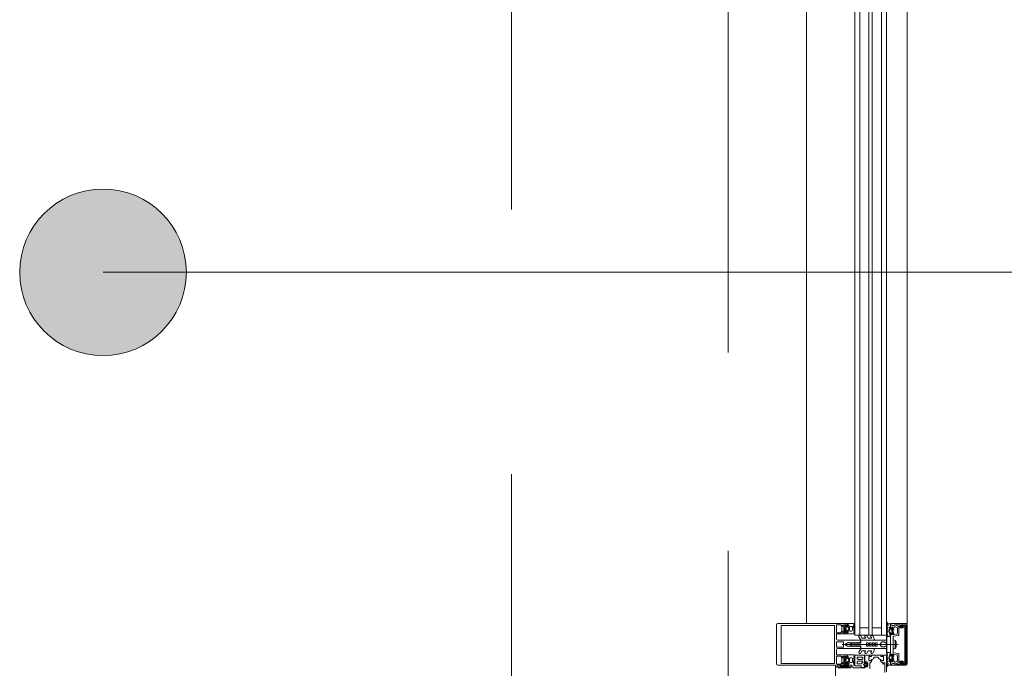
# Model space of a CAD drawing. Header units: centimetres. Extents: x -2424 to 2319, y 5 to 3760.
# Tile 57 of 117: x -672 to -553, y 1527 to 1605. Entities that reach past the tile are written whole.
import ezdxf

# ---------------------------------------------------------------- set-up
doc = ezdxf.new("R2010")
doc.units = ezdxf.units.CM
doc.linetypes.add('Hidden', pattern=[71.4375, 47.625, -23.8125])
doc.linetypes.add('Oś', pattern=[222.25, 127, -31.75, 31.75, -31.75])
for name, color, linetype, lineweight in [('A-AREA-IDEN', 2, 'Continuous', 13), ('A-DETL', 90, 'Continuous', 9), ('A-DETL-GENF', 92, 'Continuous', 9), ('A-DOOR', 31, 'Continuous', 13), ('A-GLAZ-CURT', 52, 'Continuous', 13), ('A-GLAZ-CWMG', 51, 'Continuous', 13), ('S-GRID', 1, 'Continuous', 13)]:
    doc.layers.add(name, color=color, linetype=linetype, lineweight=lineweight)

msp = doc.modelspace()

# ---------------------------------------------------------------- linework, layer by layer
at = {"layer": 'A-AREA-IDEN', "color": 251, "lineweight": 9}
msp.add_line((-661.65, 1575), (-447.07, 1575), dxfattribs=at)
msp.add_circle((-661.65, 1575), 10, dxfattribs=at)
at = {"layer": 'A-AREA-IDEN', "color": 251, "linetype": 'Continuous', "lineweight": 9, "extrusion": (0, 0, -1)}
for points in [[(664.07, 1584.71), (662.7, 1565.06), (662.7, 1584.95)], [(662.7, 1584.95), (661.3, 1565.01), (661.3, 1585)], [(662.7, 1584.95), (662.7, 1565.06), (661.3, 1565.01)], [(661.3, 1585), (661.3, 1565.01), (659.92, 1565.16)], [(661.3, 1585), (659.92, 1565.16), (659.92, 1584.85)], [(659.92, 1584.85), (659.92, 1565.16), (658.56, 1565.49)], [(659.92, 1584.85), (658.56, 1565.49), (658.56, 1584.51)], [(667.81, 1582.88), (666.65, 1566.34), (666.65, 1583.66)], [(666.65, 1583.66), (665.4, 1565.73), (665.4, 1584.28)], [(666.65, 1583.66), (666.65, 1566.34), (665.4, 1565.73)], [(665.4, 1584.28), (664.07, 1565.3), (664.07, 1584.71)], [(665.4, 1584.28), (665.4, 1565.73), (664.07, 1565.3)], [(664.07, 1584.71), (664.07, 1565.3), (662.7, 1565.06)], [(658.56, 1584.51), (658.56, 1565.49), (657.27, 1566.02)], [(658.56, 1584.51), (657.27, 1566.02), (657.27, 1583.99)], [(657.27, 1583.99), (657.27, 1566.02), (656.06, 1566.71)], [(657.27, 1583.99), (656.06, 1566.71), (656.06, 1583.29)], [(668.85, 1581.95), (667.81, 1567.12), (667.81, 1582.88)], [(667.81, 1582.88), (667.81, 1567.12), (666.65, 1566.34)], [(656.06, 1583.29), (656.06, 1566.71), (654.96, 1567.57)], [(656.06, 1583.29), (654.96, 1567.57), (654.96, 1582.43)], [(654.96, 1582.43), (654.96, 1567.57), (653.99, 1568.58)], [(654.96, 1582.43), (653.99, 1568.58), (653.99, 1581.43)], [(669.74, 1580.88), (668.85, 1568.06), (668.85, 1581.95)], [(668.85, 1581.95), (668.85, 1568.06), (667.81, 1567.12)], [(653.99, 1581.43), (653.99, 1568.58), (653.17, 1569.7)], [(653.99, 1581.43), (653.17, 1569.7), (653.17, 1580.3)], [(670.48, 1579.7), (669.74, 1569.13), (669.74, 1580.88)], [(669.74, 1580.88), (669.74, 1569.13), (668.85, 1568.06)], [(653.17, 1580.3), (653.17, 1569.7), (652.52, 1570.94)], [(653.17, 1580.3), (652.52, 1570.94), (652.52, 1579.07)], [(671.05, 1578.42), (670.48, 1570.31), (670.48, 1579.7)], [(670.48, 1579.7), (670.48, 1570.31), (669.74, 1569.13)], [(652.52, 1579.07), (652.52, 1570.94), (652.04, 1572.25)], [(652.52, 1579.07), (652.04, 1572.25), (652.04, 1577.76)], [(671.43, 1577.08), (671.05, 1571.58), (671.05, 1578.42)], [(671.05, 1578.42), (671.05, 1571.58), (670.48, 1570.31)], [(652.04, 1577.76), (652.04, 1572.25), (651.75, 1573.61)], [(652.04, 1577.76), (651.75, 1573.61), (651.75, 1576.39)], [(671.63, 1575.7), (671.43, 1572.92), (671.43, 1577.08)], [(671.43, 1577.08), (671.43, 1572.92), (671.05, 1571.58)], [(671.43, 1572.92), (671.63, 1575.7), (671.63, 1574.31)], [(651.75, 1576.39), (651.75, 1573.61), (651.65, 1575)]]:
    msp.add_solid(points, dxfattribs=at)
at = {"layer": 'A-DETL', "color": 251, "linetype": 'Hidden', "lineweight": 9}
msp.add_line((-586.62, 1827.33), (-586.62, 1391.33), dxfattribs=at)
at = {"layer": 'A-DETL-GENF', "color": 251, "lineweight": 9, "extrusion": (0, 0, -1)}
for p, q in [((-580.67, 1532.83), (-579.29, 1532.83)), ((-579.82, 1532.83), (-574.16, 1532.83)), ((-571.54, 1532.81), (-571.54, 1532.68)), ((-571.51, 1532.68), (-571.51, 1532.74)), ((-571.45, 1532.8), (-571.44, 1532.8)), ((-567.62, 1532.92), (-567.62, 1533.01)), ((-580.82, 1527.98), (-580.82, 1532.68)), ((-579.77, 1532.62), (-574.16, 1532.62)), ((-573.57, 1531.59), (-572.36, 1531.59)), ((-572.99, 1532.37), (-572.99, 1532.04)), ((-572.86, 1532.55), (-572.96, 1532.44)), ((-572.96, 1531.97), (-572.86, 1531.86)), ((-572.67, 1532.5), (-572.58, 1532.58)), ((-572.58, 1531.83), (-572.67, 1531.91)), ((-572.62, 1532.09), (-572.62, 1532.32)), ((-572.56, 1532.28), (-572.56, 1532.4)), ((-572.56, 1532.02), (-572.56, 1532.14)), ((-572.36, 1532.34), (-572.52, 1532.25)), ((-572.52, 1532.16), (-572.36, 1532.07)), ((-572.51, 1532.45), (-572.39, 1532.45)), ((-572.39, 1531.97), (-572.51, 1531.97)), ((-572.34, 1532.4), (-572.34, 1532.37)), ((-572.34, 1532.04), (-572.34, 1532.02)), ((-572.3, 1532.56), (-572.3, 1532.62)), ((-572.3, 1531.79), (-572.3, 1531.86)), ((-572.24, 1532.62), (-572.24, 1532.49)), ((-572.19, 1532.43), (-572.2, 1532.43)), ((-572.19, 1531.97), (-572.2, 1531.99)), ((-572.18, 1532.55), (-572.13, 1532.58)), ((-572.18, 1532.03), (-572.16, 1532.03)), ((-572.17, 1532.37), (-572.16, 1532.39)), ((-572.14, 1532.32), (-572.16, 1532.33)), ((-572.15, 1532.14), (-572.13, 1532.15)), ((-572.14, 1532.08), (-572.15, 1532.09)), ((-572.14, 1532.26), (-572.13, 1532.27)), ((-572.13, 1532.2), (-572.14, 1532.21)), ((-572.06, 1532.03), (-572.06, 1532.39)), ((-571.96, 1532.49), (-571.81, 1532.49)), ((-571.81, 1531.93), (-571.96, 1531.93)), ((-571.71, 1532.39), (-571.71, 1532.03)), ((-571.55, 1532.64), (-571.65, 1532.42)), ((-571.52, 1532.17), (-571.44, 1532.12)), ((-571.44, 1532.07), (-571.52, 1532.02)), ((-571.52, 1531.95), (-571.44, 1531.9)), ((-571.44, 1531.85), (-571.52, 1531.8)), ((-571.52, 1531.73), (-571.44, 1531.68)), ((-567.61, 1532.5), (-567.45, 1532.59)), ((-567.52, 1532.4), (-567.61, 1532.45)), ((-567.61, 1532.28), (-567.52, 1532.33)), ((-567.52, 1532.18), (-567.61, 1532.23)), ((-567.61, 1532.06), (-567.52, 1532.11)), ((-567.52, 1531.96), (-567.61, 1532.01)), ((-567.61, 1531.84), (-567.52, 1531.89)), ((-567.52, 1531.74), (-567.61, 1531.79)), ((-567.61, 1531.62), (-567.52, 1531.67)), ((-567.52, 1531.52), (-567.61, 1531.57)), ((-567.32, 1531.99), (-567.3, 1531.98)), ((-567.31, 1531.93), (-567.32, 1531.92)), ((-567.32, 1531.87), (-567.3, 1531.86)), ((-567.31, 1532.3), (-567.26, 1532.27)), ((-567.29, 1532.05), (-567.3, 1532.04)), ((-567.29, 1531.81), (-567.3, 1531.8)), ((-567.29, 1531.75), (-567.27, 1531.75)), ((-567.28, 1532.11), (-567.27, 1532.09)), ((-567.25, 1532.15), (-567.26, 1532.15)), ((-567.25, 1531.71), (-567.26, 1531.69)), ((-567.2, 1532.21), (-567.2, 1532.34)), ((-567.14, 1532.34), (-567.14, 1532.28)), ((-567.14, 1531.58), (-567.14, 1531.51)), ((-567.1, 1532.12), (-567.1, 1532.09)), ((-567.1, 1531.76), (-567.1, 1531.74)), ((-567.09, 1532.06), (-566.93, 1531.97)), ((-566.93, 1531.88), (-567.09, 1531.79)), ((-566.93, 1532.17), (-567.05, 1532.17)), ((-567.05, 1531.69), (-566.93, 1531.69)), ((-566.88, 1532), (-566.88, 1532.12)), ((-566.88, 1531.74), (-566.88, 1531.86)), ((-566.87, 1532.3), (-566.77, 1532.22)), ((-566.77, 1531.63), (-566.87, 1531.55)), ((-566.82, 1532.04), (-566.82, 1531.81)), ((-566.59, 1532.67), (-566.16, 1532.47)), ((-566.37, 1532.38), (-566.53, 1532.46)), ((-566.31, 1531.67), (-566.31, 1532.29)), ((-566.13, 1532.43), (-566.13, 1531.47)), ((-566.03, 1532.65), (-566.03, 1532.37)), ((-565.43, 1528.19), (-565.43, 1532.46)), ((-565.28, 1532.45), (-565.28, 1528.2)), ((-565.12, 1527.98), (-565.12, 1532.68)), ((-573.62, 1530.6), (-573.62, 1530.06)), ((-572.83, 1530.65), (-573.57, 1530.65)), ((-570.77, 1530.83), (-573.47, 1530.83)), ((-572.78, 1530.06), (-572.78, 1530.6)), ((-571.9, 1530.4), (-571.91, 1530.38)), ((-571.58, 1530.5), (-571.72, 1530.5)), ((-571.55, 1530.54), (-571.57, 1530.51)), ((-571.52, 1530.51), (-571.53, 1530.54)), ((-570.93, 1531.24), (-570.71, 1530.85)), ((-570.72, 1530.68), (-570.72, 1530.78)), ((-570.56, 1531.1), (-570.71, 1531.36)), ((-570.66, 1530.83), (-569.14, 1530.83)), ((-570.19, 1531.08), (-570.52, 1531.08)), ((-570.2, 1531.24), (-570.15, 1531.15)), ((-569.83, 1531.1), (-569.98, 1531.36)), ((-569.47, 1531.08), (-569.79, 1531.08)), ((-569.48, 1531.24), (-569.43, 1531.15)), ((-569.1, 1531.09), (-569.26, 1531.36)), ((-569.09, 1530.88), (-569.09, 1531.06)), ((-568.12, 1530.63), (-567.91, 1530.63)), ((-567.61, 1531.4), (-567.52, 1531.45)), ((-566.81, 1531.28), (-566.81, 1530.35)), ((-566.17, 1531.42), (-566.78, 1531.31)), ((-566.59, 1529.92), (-566.59, 1530.73)), ((-566.44, 1530.55), (-566.44, 1530.1)), ((-573.57, 1530.01), (-572.83, 1530.01)), ((-573.47, 1529.83), (-570.77, 1529.83)), ((-572.95, 1530.33), (-566.23, 1530.33)), ((-571.9, 1530.25), (-571.91, 1530.28)), ((-571.58, 1530.15), (-571.72, 1530.15)), ((-571.55, 1530.12), (-571.57, 1530.14)), ((-571.52, 1530.14), (-571.53, 1530.12)), ((-570.93, 1529.41), (-570.71, 1529.8)), ((-570.72, 1529.88), (-570.72, 1529.98)), ((-570.56, 1529.55), (-570.71, 1529.29)), ((-570.66, 1529.83), (-569.14, 1529.83)), ((-570.19, 1529.58), (-570.52, 1529.58)), ((-570.2, 1529.41), (-570.15, 1529.5)), ((-569.83, 1529.55), (-569.98, 1529.29)), ((-569.47, 1529.58), (-569.79, 1529.58)), ((-569.48, 1529.41), (-569.43, 1529.5)), ((-569.1, 1529.56), (-569.26, 1529.29)), ((-569.09, 1529.78), (-569.09, 1529.59)), ((-568.12, 1530.03), (-567.91, 1530.03)), ((-567.61, 1529.25), (-567.52, 1529.2)), ((-566.81, 1530.3), (-566.81, 1529.37)), ((-566.78, 1529.34), (-566.17, 1529.24)), ((-579.82, 1528.04), (-574.16, 1528.04)), ((-572.36, 1529.07), (-573.57, 1529.07)), ((-572.99, 1528.61), (-572.99, 1528.28)), ((-572.86, 1528.79), (-572.96, 1528.68)), ((-572.96, 1528.21), (-572.86, 1528.1)), ((-572.58, 1528.82), (-572.67, 1528.74)), ((-572.67, 1528.15), (-572.58, 1528.07)), ((-572.62, 1528.56), (-572.62, 1528.33)), ((-572.56, 1528.64), (-572.56, 1528.52)), ((-572.56, 1528.38), (-572.56, 1528.26)), ((-572.52, 1528.49), (-572.36, 1528.58)), ((-572.36, 1528.31), (-572.52, 1528.4)), ((-572.39, 1528.69), (-572.51, 1528.69)), ((-572.51, 1528.21), (-572.39, 1528.21)), ((-572.34, 1528.61), (-572.34, 1528.64)), ((-572.34, 1528.26), (-572.34, 1528.28)), ((-572.3, 1528.86), (-572.3, 1528.8)), ((-572.3, 1528.1), (-572.3, 1528.04)), ((-572.24, 1528.04), (-572.24, 1528.16)), ((-572.19, 1528.68), (-572.2, 1528.67)), ((-572.19, 1528.22), (-572.2, 1528.22)), ((-572.18, 1528.62), (-572.16, 1528.62)), ((-572.18, 1528.1), (-572.13, 1528.07)), ((-572.17, 1528.28), (-572.16, 1528.26)), ((-572.14, 1528.33), (-572.16, 1528.32)), ((-572.14, 1528.57), (-572.15, 1528.56)), ((-572.15, 1528.51), (-572.13, 1528.5)), ((-572.13, 1528.45), (-572.14, 1528.44)), ((-572.14, 1528.39), (-572.13, 1528.38)), ((-572.06, 1528.63), (-572.06, 1528.27)), ((-571.81, 1528.73), (-571.96, 1528.73)), ((-571.96, 1528.17), (-571.81, 1528.17)), ((-571.71, 1528.27), (-571.71, 1528.63)), ((-571.55, 1528.02), (-571.65, 1528.24)), ((-571.52, 1528.92), (-571.44, 1528.97)), ((-571.44, 1528.8), (-571.52, 1528.85)), ((-571.52, 1528.7), (-571.44, 1528.75)), ((-571.44, 1528.58), (-571.52, 1528.63)), ((-571.52, 1528.48), (-571.44, 1528.53)), ((-567.52, 1529.13), (-567.61, 1529.08)), ((-567.61, 1529.03), (-567.52, 1528.98)), ((-567.52, 1528.91), (-567.61, 1528.86)), ((-567.61, 1528.81), (-567.52, 1528.76)), ((-567.52, 1528.69), (-567.61, 1528.64)), ((-567.61, 1528.59), (-567.52, 1528.54)), ((-567.52, 1528.47), (-567.61, 1528.42)), ((-567.61, 1528.37), (-567.52, 1528.32)), ((-567.52, 1528.25), (-567.61, 1528.2)), ((-567.61, 1528.15), (-567.45, 1528.06)), ((-567.32, 1528.78), (-567.3, 1528.79)), ((-567.31, 1528.72), (-567.32, 1528.73)), ((-567.32, 1528.66), (-567.3, 1528.67)), ((-567.31, 1528.35), (-567.26, 1528.38)), ((-567.29, 1528.84), (-567.3, 1528.85)), ((-567.29, 1528.6), (-567.3, 1528.61)), ((-567.29, 1528.9), (-567.27, 1528.9)), ((-567.28, 1528.54), (-567.27, 1528.56)), ((-567.25, 1528.95), (-567.26, 1528.96)), ((-567.25, 1528.5), (-567.26, 1528.5)), ((-567.2, 1528.44), (-567.2, 1528.32)), ((-567.14, 1529.08), (-567.14, 1529.14)), ((-567.14, 1528.32), (-567.14, 1528.38)), ((-567.1, 1528.89), (-567.1, 1528.92)), ((-567.1, 1528.54), (-567.1, 1528.56)), ((-566.93, 1528.77), (-567.09, 1528.86)), ((-567.09, 1528.59), (-566.93, 1528.68)), ((-567.05, 1528.97), (-566.93, 1528.97)), ((-566.93, 1528.49), (-567.05, 1528.49)), ((-566.88, 1528.92), (-566.88, 1528.8)), ((-566.88, 1528.66), (-566.88, 1528.54)), ((-566.77, 1529.02), (-566.87, 1529.1)), ((-566.87, 1528.35), (-566.77, 1528.43)), ((-566.82, 1528.61), (-566.82, 1528.84)), ((-566.16, 1528.18), (-566.59, 1527.98)), ((-566.53, 1528.19), (-566.37, 1528.27)), ((-566.31, 1528.36), (-566.31, 1528.98)), ((-566.13, 1529.19), (-566.13, 1528.23)), ((-566.03, 1528.29), (-566.03, 1528.01)), ((-579.29, 1527.83), (-580.67, 1527.83)), ((-579.82, 1527.83), (-574.16, 1527.83)), ((-572.3, 1527.98), (-572.3, 1527.83)), ((-571.54, 1527.85), (-571.54, 1527.98)), ((-571.51, 1527.97), (-571.51, 1527.91)), ((-571.45, 1527.85), (-571.44, 1527.85))]:
    msp.add_line(p, q, dxfattribs=at)
at = {"layer": 'A-DETL-GENF', "color": 251, "lineweight": 9}
msp.add_line((-573.72, 1430.33), (-573.72, 1527.83), dxfattribs=at)
at = {"layer": 'A-DETL-GENF', "color": 251, "lineweight": 9, "extrusion": (0, 0, -1), "flags": 128}
for points in [[(572.73, 1532.23), (572.73, 1532.68), (572.46, 1532.68), (572.46, 1532.56), (572.4, 1532.56), (572.32, 1532.64), (572.32, 1532.83), (574, 1532.83), (574.32, 1532.83)], [(572.3, 1532.68), (572.3, 1532.83), (571.56, 1532.83)], [(567.41, 1532.81), (567.14, 1532.81), (567.14, 1532.4)], [(565.27, 1532.83), (567.12, 1532.83), (567.12, 1532.72), (566.76, 1532.6)], [(579.29, 1528.04), (580.24, 1528.04), (580.24, 1532.62), (579.29, 1532.62)], [(574.32, 1528.04), (574, 1528.04), (573.85, 1528.04), (573.85, 1529.21), (573.85, 1531.45), (573.85, 1532.62), (574, 1532.62), (574.32, 1532.62)], [(573.62, 1532.23), (573.62, 1532.68), (573.05, 1532.68), (573.05, 1532.56), (572.99, 1532.56), (572.93, 1532.62)], [(572.93, 1531.79), (572.99, 1531.86), (573.05, 1531.86), (573.05, 1531.74), (573.62, 1531.74), (573.62, 1532.18)], [(572.31, 1531.64), (572.31, 1531.77), (572.4, 1531.86), (572.46, 1531.86), (572.46, 1531.74), (572.73, 1531.74), (572.73, 1532.18)], [(572.53, 1532.58), (572.5, 1532.53), (572.49, 1532.53)], [(572.49, 1531.89), (572.5, 1531.89), (572.53, 1531.84)], [(571.44, 1531.63), (571.51, 1531.59), (572.3, 1531.59), (572.3, 1531.72)], [(572.24, 1531.93), (572.23, 1531.8), (572.23, 1531.93), (572.22, 1531.93)], [(567.2, 1531.53), (567.2, 1531.65), (567.23, 1531.65), (567.21, 1531.52)], [(566.69, 1532.38), (566.98, 1532.46), (566.98, 1532.28), (567.04, 1532.28), (567.12, 1532.36), (567.12, 1532.68), (566.75, 1532.58)], [(566.4, 1529.08), (566.98, 1529.19), (566.98, 1529.08), (567.04, 1529.08), (567.12, 1529.16), (567.12, 1531.5), (567.04, 1531.58), (566.98, 1531.58), (566.98, 1531.47), (566.4, 1531.57)], [(566.96, 1532.25), (566.94, 1532.25), (566.91, 1532.3)], [(566.91, 1531.56), (566.94, 1531.61), (566.96, 1531.61)], [(566.62, 1532.67), (566.52, 1532.67), (566.4, 1532.7), (566.08, 1532.7)], [(565.98, 1532.32), (565.63, 1532.32), (565.63, 1532.45), (565.9, 1532.45), (565.9, 1532.7), (565.27, 1532.7), (565.27, 1527.96), (565.9, 1527.96), (565.9, 1528.21), (565.63, 1528.21), (565.63, 1528.34), (565.98, 1528.34)], [(565.48, 1532.51), (565.84, 1532.51), (565.84, 1532.65), (565.48, 1532.65)], [(573.62, 1530.98), (573.62, 1531.45), (573.62, 1531.54)], [(572.5, 1530.41), (572.31, 1530.53), (572.21, 1530.53), (572.18, 1530.58), (572.15, 1530.53), (572.03, 1530.53), (572, 1530.58), (571.97, 1530.53), (571.85, 1530.53), (571.82, 1530.58), (571.79, 1530.53), (571.67, 1530.53), (571.64, 1530.58), (571.61, 1530.53), (571.49, 1530.53), (571.46, 1530.58), (571.43, 1530.53), (571.31, 1530.53), (571.28, 1530.58), (571.25, 1530.53), (571.13, 1530.53), (571.1, 1530.58), (571.07, 1530.53), (570.95, 1530.53), (570.92, 1530.58), (570.82, 1530.58)], [(568.2, 1530.59), (568.42, 1530.33), (568.72, 1530.33), (568.72, 1530.53), (568.92, 1530.53), (568.92, 1530.43), (569.09, 1530.43), (569.09, 1530.53), (569.29, 1530.53), (569.29, 1530.33), (569.46, 1530.33), (569.46, 1530.53), (569.66, 1530.53), (569.66, 1530.43), (569.82, 1530.43), (569.82, 1530.53), (570.02, 1530.53), (570.02, 1530.33), (571.92, 1530.33), (570.02, 1530.33), (570.02, 1530.13), (569.82, 1530.13), (569.82, 1530.23), (569.66, 1530.23), (569.66, 1530.13), (569.46, 1530.13), (569.46, 1530.33), (569.29, 1530.33), (569.29, 1530.13), (569.09, 1530.13), (569.09, 1530.23), (568.92, 1530.23), (568.92, 1530.13), (568.72, 1530.13), (568.72, 1530.33), (568.42, 1530.33), (568.2, 1530.06)], [(567.74, 1530.53), (567.62, 1530.53), (567.62, 1530.83), (570.69, 1530.83), (570.69, 1530.5), (571.5, 1530.5)], [(567.14, 1531.44), (567.14, 1531.31), (567.53, 1531.31), (567.61, 1531.35)], [(566.65, 1529.81), (566.8, 1529.79), (566.8, 1530.87), (566.65, 1530.85)], [(573.62, 1529.12), (573.62, 1529.21), (573.62, 1529.68)], [(570.82, 1530.08), (570.85, 1530.13), (570.97, 1530.13), (571, 1530.08), (571.03, 1530.13), (571.15, 1530.13), (571.18, 1530.08), (571.21, 1530.13), (571.33, 1530.13), (571.36, 1530.08), (571.39, 1530.13), (571.51, 1530.13), (571.54, 1530.08), (571.57, 1530.13), (571.69, 1530.13), (571.72, 1530.08), (571.75, 1530.13), (571.87, 1530.13), (571.9, 1530.08), (571.93, 1530.13), (572.05, 1530.13), (572.08, 1530.08), (572.11, 1530.13), (572.31, 1530.13), (572.5, 1530.24)], [(567.74, 1530.13), (567.62, 1530.13), (567.62, 1529.83), (570.69, 1529.83), (570.69, 1530.15), (571.5, 1530.15)], [(567.14, 1529.21), (567.14, 1529.35), (567.53, 1529.35), (567.61, 1529.3)], [(573.62, 1528.47), (573.62, 1528.92), (573.05, 1528.92), (573.05, 1528.8), (572.99, 1528.8), (572.93, 1528.86)], [(572.93, 1528.03), (572.99, 1528.1), (573.05, 1528.1), (573.05, 1527.98), (573.62, 1527.98), (573.62, 1528.42)], [(572.73, 1528.47), (572.73, 1528.92), (572.46, 1528.92), (572.46, 1528.8), (572.4, 1528.8), (572.31, 1528.89), (572.31, 1529.02)], [(572.32, 1527.83), (572.32, 1528.02), (572.4, 1528.1), (572.46, 1528.1), (572.46, 1527.98), (572.73, 1527.98), (572.73, 1528.42)], [(572.49, 1528.77), (572.5, 1528.77), (572.53, 1528.82)], [(572.53, 1528.08), (572.5, 1528.13), (572.49, 1528.13)], [(571.44, 1529.02), (571.51, 1529.07), (572.3, 1529.07), (572.3, 1528.93)], [(572.24, 1528.72), (572.23, 1528.85), (572.23, 1528.72), (572.22, 1528.72)], [(567.41, 1527.85), (567.14, 1527.85), (567.14, 1528.26)], [(567.2, 1529.12), (567.2, 1529), (567.23, 1529), (567.21, 1529.13)], [(566.75, 1528.08), (567.12, 1527.98), (567.12, 1528.3), (567.04, 1528.38), (566.98, 1528.38), (566.98, 1528.19), (566.69, 1528.27)], [(566.76, 1528.05), (567.12, 1527.94), (567.12, 1527.83), (565.27, 1527.83)], [(566.91, 1529.1), (566.94, 1529.05), (566.96, 1529.05)], [(566.96, 1528.41), (566.94, 1528.41), (566.91, 1528.36)], [(565.48, 1528), (565.84, 1528), (565.84, 1528.14), (565.48, 1528.14)], [(574.32, 1527.83), (574, 1527.83), (573.72, 1527.83)], [(566.08, 1527.96), (566.4, 1527.96), (566.52, 1527.99), (566.62, 1527.99)]]:
    msp.add_lwpolyline(points, dxfattribs=at)
for points in [[(567.62, 1529.36), (567.62, 1531.3), (567.58, 1531.3), (567.58, 1529.36)], [(567.58, 1529.36), (567.58, 1531.3), (567.13, 1531.3), (567.13, 1529.36)]]:
    msp.add_lwpolyline(points, close=True, dxfattribs=at)
at = {"layer": 'A-DETL-GENF', "color": 251, "lineweight": 9, "extrusion": (0, 0, -1)}
for centre, radius, start, end in [((580.67, 1532.68), 0.15, 0, 90), ((571.56, 1532.81), 0.02, 90.0061, 179.9938), ((571.45, 1532.74), 0.06, 359.9876, 90.0101), ((571.44, 1532.78), 0.02, 89.9598, 180.0205), ((567.59, 1533.01), 0.03, 359.9022, 171.6433), ((567.42, 1532.93), 0.2, 350.4545, 359.9022), ((567.33, 1532.94), 0.291, 295.3637, 350.4545), ((567.28, 1533.06), 0.286, 297.5921, 351.6433), ((565.27, 1532.68), 0.15, 89.9938, 180.0062), ((573.62, 1532.21), 0.0256, 282.6804, 77.3196), ((573.57, 1531.54), 0.05, 0, 90), ((572.89, 1532.37), 0.1, 0, 45), ((572.89, 1532.04), 0.1, 315, 0), ((572.89, 1532.59), 0.05, 45, 225), ((572.89, 1531.83), 0.05, 135, 315), ((572.73, 1532.21), 0.0256, 282.6804, 77.3196), ((572.62, 1532.44), 0.08, 292.6134, 50.0011), ((572.62, 1531.97), 0.08, 310.0008, 67.375), ((572.67, 1532.32), 0.05, 112.6202, 179.9974), ((572.67, 1532.09), 0.05, 179.9966, 247.3769), ((572.56, 1532.56), 0.03, 50.0081, 149.9928), ((572.56, 1531.85), 0.03, 209.9961, 310.0091), ((572.51, 1532.4), 0.05, 359.9877, 90.0079), ((572.53, 1532.28), 0.03, 239.9953, 0.0042), ((572.53, 1532.14), 0.03, 359.9965, 119.9951), ((572.51, 1532.02), 0.05, 270.007, 359.9886), ((572.41, 1532.22), 0.314, 75.4957, 104.4999), ((572.41, 1532.19), 0.314, 256.8002, 284.4808), ((572.39, 1532.4), 0.05, 89.9875, 180.008), ((572.39, 1532.02), 0.05, 180.0068, 269.9887), ((572.37, 1532.37), 0.03, 179.9857, 240.0042), ((572.37, 1532.04), 0.03, 119.9928, 180.0084), ((572.36, 1531.64), 0.05, 180, 270), ((572.33, 1531.86), 0.03, 76.8002, 179.9978), ((572.33, 1532.56), 0.03, 180.903, 269.9793), ((572.3, 1532.65), 0.03, 89.9978, 269.9978), ((572.28, 1531.81), 0.033, 179.9978, 324.9077), ((572.27, 1531.72), 0.03, 0.0008, 82.8093), ((572.28, 1531.8), 0.05, 179.9889, 262.8241), ((572.18, 1532.62), 0.065, 359.9978, 179.9978), ((572.19, 1532.49), 0.05, 324.9199, 359.9978), ((572.59, 1532.21), 0.44, 144.9199, 215.839), ((572.21, 1531.93), 0.03, 359.9978, 35.839), ((572.13, 1532.47), 0.1, 0.8249, 59.9955), ((572.2, 1532.47), 0.0339, 273.0003, 0.8195), ((572.22, 1531.96), 0.03, 153.0068, 269.9866), ((572.17, 1532), 0.03, 333.0009, 74.9963), ((572.19, 1532.41), 0.0272, 93.0125, 209.9868), ((572.15, 1532.36), 0.0316, 288.0011, 29.9907), ((572.12, 1532.24), 0.0316, 302.9873, 45.0068), ((572.13, 1532.11), 0.0316, 318.0004, 59.9952), ((572.17, 1532.06), 0.03, 137.9949, 255.0023), ((572.15, 1532.29), 0.03, 107.9969, 224.9972), ((572.15, 1532.62), 0.04, 179.9978, 240.004), ((572.14, 1532.18), 0.03, 122.9992, 239.9975), ((571.96, 1532.39), 0.1, 359.9978, 89.9978), ((571.96, 1532.03), 0.1, 269.9978, 359.9978), ((571.81, 1532.39), 0.1, 89.9978, 179.9978), ((571.81, 1532.03), 0.1, 179.9978, 269.9978), ((571.62, 1532.4), 0.035, 208.0726, 23.9962), ((572.14, 1532.68), 0.63, 179.9981, 208.0699), ((571.64, 1532.68), 0.1, 180.0023, 203.9916), ((571.49, 1532.21), 0.051, 301.8047, 26.6592), ((572.49, 1532.72), 1.07, 180.0066, 206.658), ((571.5, 1531.99), 0.041, 299.9963, 59.9993), ((571.5, 1531.77), 0.041, 300.003, 59.9925), ((571.45, 1532.1), 0.03, 119.9942, 240.0014), ((571.45, 1531.88), 0.03, 119.9942, 240.0014), ((571.45, 1531.66), 0.03, 119.9942, 240.0014), ((567.59, 1532.48), 0.03, 300.7154, 60.1649), ((567.59, 1532.26), 0.03, 300.5887, 59.5346), ((567.59, 1532.04), 0.03, 300.1448, 59.5346), ((567.59, 1531.82), 0.03, 300.3449, 59.5346), ((567.59, 1531.6), 0.03, 300.3446, 59.7685), ((567.55, 1532.37), 0.0417, 125.132, 234.868), ((567.55, 1532.15), 0.0415, 125.012, 234.988), ((567.55, 1531.93), 0.043, 127.8436, 233.8234), ((567.54, 1531.71), 0.0419, 125.4665, 234.6999), ((567.48, 1532.63), 0.05, 115.3637, 240.1649), ((567.27, 1532.34), 0.065, 0, 180), ((567.29, 1532.34), 0.04, 299.9937, 0), ((567.29, 1532.01), 0.03, 315.0005, 72.0009), ((567.3, 1531.9), 0.03, 300.0003, 56.9985), ((566.85, 1531.93), 0.44, 324.1588, 35.0779), ((567.32, 1531.96), 0.0316, 134.991, 237.0104), ((567.28, 1531.78), 0.03, 284.9955, 42.0028), ((567.32, 1531.83), 0.0316, 120.0026, 221.9974), ((567.26, 1532.13), 0.0272, 330.011, 86.9853), ((567.3, 1532.08), 0.0316, 150.007, 251.9967), ((567.28, 1531.72), 0.03, 105.0015, 206.9968), ((567.31, 1532.19), 0.1, 120.0023, 179.1728), ((567.23, 1531.68), 0.03, 270.0112, 26.991), ((567.25, 1532.19), 0.0339, 179.1783, 266.9975), ((567.25, 1532.21), 0.05, 180, 215.0779), ((567.23, 1531.65), 0.03, 144.1588, 180), ((567.14, 1532.37), 0.03, 270, 90), ((567.11, 1532.28), 0.03, 270.0185, 359.0948), ((567.11, 1531.58), 0.03, 0, 103.1975), ((567.03, 1531.94), 0.314, 75.4979, 104.5021), ((567.03, 1531.91), 0.314, 255.517, 283.1975), ((567.05, 1532.12), 0.05, 359.9897, 90.0103), ((567.07, 1532.09), 0.03, 299.9936, 0.0121), ((567.07, 1531.76), 0.03, 359.9893, 60.005), ((567.05, 1531.74), 0.05, 270.009, 359.991), ((566.93, 1532.12), 0.05, 89.9899, 180.0101), ((566.91, 1532), 0.03, 179.9936, 300.0024), ((566.91, 1531.86), 0.03, 60.0027, 180.0013), ((566.93, 1531.74), 0.05, 180.0092, 269.9908), ((566.89, 1532.28), 0.03, 30.0049, 129.9897), ((566.77, 1532.04), 0.05, 0.0003, 67.3776), ((566.77, 1531.81), 0.05, 292.6209, 0.0012), ((566.82, 1532.16), 0.08, 129.9967, 247.3844), ((566.82, 1531.69), 0.08, 112.6228, 229.9969), ((566.74, 1532.67), 0.07, 210.0064, 288), ((566.73, 1532.63), 0.06, 188.4417, 285), ((566.67, 1532.44), 0.06, 198.8192, 285), ((566.62, 1532.6), 0.07, 30.0064, 90), ((566.61, 1532.62), 0.06, 8.4417, 115), ((566.56, 1532.4), 0.06, 18.8192, 115), ((566.41, 1531.67), 0.1, 180, 260), ((566.41, 1532.29), 0.1, 115, 180), ((566.18, 1532.43), 0.05, 115, 180), ((566.08, 1532.64), 0.0512, 90.5709, 178.6482), ((565.98, 1532.37), 0.05, 270, 0.0001), ((565.48, 1532.45), 0.2, 89.9718, 180.0352), ((565.48, 1532.46), 0.0499, 89.8796, 180.0225), ((573.47, 1530.98), 0.15, 270, 0), ((573.57, 1530.6), 0.05, 0, 90), ((572.83, 1530.6), 0.05, 90, 180), ((572.45, 1530.33), 0.1, 300, 60), ((571.72, 1530.3), 0.2, 30, 90), ((571.58, 1530.52), 0.02, 210.0303, 270), ((571.54, 1530.53), 0.01, 30.0303, 149.9802), ((571.5, 1530.52), 0.02, 270, 329.9802), ((570.82, 1531.3), 0.125, 330, 150), ((570.82, 1530.68), 0.1, 180, 270), ((570.77, 1530.78), 0.05, 90, 180), ((570.66, 1530.88), 0.05, 270, 330), ((570.52, 1531.13), 0.05, 270, 330), ((570.09, 1531.3), 0.125, 330, 150), ((570.19, 1531.13), 0.05, 150, 270), ((569.79, 1531.13), 0.05, 270, 330), ((569.37, 1531.3), 0.125, 330, 150), ((569.47, 1531.13), 0.05, 150, 270), ((569.14, 1530.88), 0.05, 180, 270), ((569.14, 1531.06), 0.05, 150, 180), ((568.12, 1530.53), 0.1, 40, 90), ((567.91, 1530.53), 0.1, 90, 150), ((567.74, 1530.63), 0.1, 270, 330), ((567.59, 1531.37), 0.03, 299.7965, 60.132), ((567.54, 1531.49), 0.0416, 116.9541, 241.568), ((567.16, 1531.52), 0.05, 277.1737, 0.0088), ((567.17, 1531.53), 0.033, 215.0901, 360), ((567.17, 1531.44), 0.03, 97.1885, 179.997), ((566.89, 1531.57), 0.03, 229.9887, 330.0017), ((566.78, 1531.28), 0.03, 0, 80), ((566.7, 1530.63), 0.22, 103.9707, 152.728), ((567.33, 1530.33), 0.921, 153.7078, 165.8284), ((566.18, 1531.47), 0.05, 180, 260), ((573.57, 1530.06), 0.05, 270, 0), ((573.47, 1529.68), 0.15, 0, 90), ((572.83, 1530.06), 0.05, 180, 270), ((571.82, 1530.33), 0.1, 0, 30), ((571.82, 1530.33), 0.1, 330, 0), ((571.72, 1530.35), 0.2, 270, 330), ((571.58, 1530.13), 0.02, 90, 149.9697), ((571.54, 1530.12), 0.01, 210.0198, 329.9697), ((571.5, 1530.13), 0.02, 30.0198, 90), ((570.82, 1529.35), 0.125, 210, 30), ((570.82, 1529.98), 0.1, 90, 180), ((570.77, 1529.88), 0.05, 180, 270), ((570.66, 1529.78), 0.05, 30, 90), ((570.52, 1529.53), 0.05, 30, 90), ((570.09, 1529.35), 0.125, 210, 30), ((570.19, 1529.53), 0.05, 90, 210), ((569.79, 1529.53), 0.05, 30, 90), ((569.37, 1529.35), 0.125, 210, 30), ((569.47, 1529.53), 0.05, 90, 210), ((569.14, 1529.78), 0.05, 90, 180), ((569.14, 1529.59), 0.05, 180, 210), ((568.12, 1530.13), 0.1, 270, 320), ((567.91, 1530.13), 0.1, 210, 270), ((567.74, 1530.03), 0.1, 30, 90), ((567.59, 1529.28), 0.03, 299.868, 60.2035), ((567.54, 1529.17), 0.0416, 118.432, 243.0459), ((567.17, 1529.21), 0.03, 180.003, 262.8115), ((566.8, 1530.33), 0.0256, 282.6804, 77.3196), ((566.78, 1529.37), 0.03, 280, 0), ((566.7, 1530.02), 0.22, 207.2746, 256.0268), ((567.33, 1530.33), 0.92, 194.1683, 206.293), ((566.18, 1529.19), 0.05, 100, 180), ((573.62, 1528.45), 0.0256, 282.6804, 77.3196), ((573.57, 1529.12), 0.05, 270, 0), ((572.89, 1528.61), 0.1, 0, 45), ((572.89, 1528.28), 0.1, 315, 0), ((572.89, 1528.83), 0.05, 45, 225), ((572.89, 1528.07), 0.05, 135, 315), ((572.73, 1528.45), 0.0256, 282.6804, 77.3196), ((572.62, 1528.68), 0.08, 292.625, 49.9992), ((572.62, 1528.21), 0.08, 309.9989, 67.3866), ((572.67, 1528.56), 0.05, 112.6231, 180.0034), ((572.67, 1528.33), 0.05, 180.0026, 247.3798), ((572.56, 1528.8), 0.03, 49.9909, 150.0039), ((572.56, 1528.09), 0.03, 210.0072, 309.9919), ((572.51, 1528.64), 0.05, 0.0114, 89.993), ((572.53, 1528.52), 0.03, 240.0049, 0.0035), ((572.53, 1528.38), 0.03, 359.9958, 120.0047), ((572.51, 1528.26), 0.05, 269.9921, 0.0123), ((572.41, 1528.46), 0.314, 75.5192, 103.1998), ((572.41, 1528.43), 0.314, 255.5001, 284.5043), ((572.39, 1528.64), 0.05, 90.0113, 179.9932), ((572.39, 1528.26), 0.05, 179.992, 270.0125), ((572.36, 1529.02), 0.05, 90, 180), ((572.37, 1528.61), 0.03, 179.9916, 240.0072), ((572.37, 1528.28), 0.03, 119.9958, 180.0143), ((572.33, 1528.8), 0.03, 180.0022, 283.1998), ((572.33, 1528.1), 0.03, 90.0207, 179.097), ((572.27, 1528.93), 0.03, 277.1907, 359.9992), ((572.28, 1528.84), 0.033, 35.0923, 180.0022), ((572.3, 1528.01), 0.03, 90.0022, 270.0022), ((572.28, 1528.85), 0.05, 97.1759, 180.0111), ((572.21, 1528.72), 0.03, 324.161, 0.0022), ((572.59, 1528.45), 0.44, 144.161, 215.0801), ((572.19, 1528.16), 0.05, 0.0022, 35.0801), ((572.18, 1528.04), 0.065, 180.0022, 0.0022), ((572.2, 1528.18), 0.0339, 359.1805, 86.9997), ((572.13, 1528.19), 0.1, 300.0045, 359.1751), ((572.22, 1528.69), 0.03, 90.0134, 206.9932), ((572.17, 1528.65), 0.03, 285.0037, 26.9991), ((572.19, 1528.25), 0.0272, 150.0132, 266.9875), ((572.15, 1528.29), 0.0316, 330.0093, 71.9989), ((572.17, 1528.59), 0.03, 104.9977, 222.0051), ((572.13, 1528.54), 0.0316, 300.0048, 41.9996), ((572.12, 1528.42), 0.0316, 314.9932, 57.0127), ((572.15, 1528.36), 0.03, 135.0028, 252.0031), ((572.14, 1528.47), 0.03, 120.0025, 237.0008), ((572.15, 1528.04), 0.04, 119.996, 180.0022), ((571.96, 1528.63), 0.1, 0.0022, 90.0022), ((571.96, 1528.27), 0.1, 270.0022, 0.0022), ((571.81, 1528.63), 0.1, 90.0022, 180.0022), ((571.81, 1528.27), 0.1, 180.0022, 270.0022), ((571.62, 1528.25), 0.035, 336.0038, 151.9274), ((572.14, 1527.97), 0.63, 151.9301, 180.0019), ((571.49, 1528.44), 0.051, 333.3408, 58.1953), ((571.64, 1527.98), 0.1, 156.0084, 179.9977), ((571.5, 1528.89), 0.041, 300.0075, 59.997), ((571.5, 1528.67), 0.041, 300.0007, 60.0037), ((572.49, 1527.94), 1.07, 153.342, 179.9934), ((571.45, 1529), 0.03, 119.9986, 240.0058), ((571.45, 1528.78), 0.03, 119.9986, 240.0058), ((571.45, 1528.56), 0.03, 119.9986, 240.0058), ((567.59, 1529.06), 0.03, 300.2315, 59.6554), ((567.59, 1528.84), 0.03, 300.4654, 59.6551), ((567.59, 1528.62), 0.03, 300.4654, 59.8552), ((567.59, 1528.4), 0.03, 300.4654, 59.4113), ((567.59, 1528.18), 0.03, 299.8351, 59.2846), ((567.54, 1528.95), 0.0419, 125.3001, 234.5335), ((567.55, 1528.73), 0.043, 126.1766, 232.1564), ((567.55, 1528.51), 0.0415, 125.012, 234.988), ((567.55, 1528.29), 0.0417, 125.132, 234.868), ((567.48, 1528.02), 0.05, 119.8351, 244.6363), ((567.3, 1528.75), 0.03, 303.0015, 59.9997), ((567.29, 1528.64), 0.03, 287.9991, 44.9995), ((567.29, 1528.32), 0.04, 360, 60.0063), ((567.27, 1528.32), 0.065, 180, 0), ((566.85, 1528.73), 0.44, 324.9221, 35.8412), ((567.28, 1528.87), 0.03, 317.9972, 75.0045), ((567.32, 1528.7), 0.0316, 122.9896, 225.009), ((567.32, 1528.82), 0.0316, 138.0026, 239.9974), ((567.3, 1528.57), 0.0316, 108.0033, 209.993), ((567.26, 1528.53), 0.0272, 273.0147, 29.989), ((567.28, 1528.93), 0.03, 153.0032, 254.9985), ((567.23, 1528.97), 0.03, 333.009, 89.9888), ((567.31, 1528.47), 0.1, 180.8272, 239.9977), ((567.25, 1528.46), 0.0339, 93.0025, 180.8217), ((567.16, 1529.13), 0.05, 359.9912, 82.8263), ((567.23, 1529), 0.03, 180, 215.8412), ((567.25, 1528.44), 0.05, 144.9221, 180), ((567.17, 1529.12), 0.033, 0, 144.9099), ((567.14, 1528.29), 0.03, 270, 90), ((567.11, 1529.08), 0.03, 256.8025, 0), ((567.11, 1528.38), 0.03, 0.9052, 89.9815), ((567.03, 1528.74), 0.314, 76.8025, 104.483), ((567.03, 1528.71), 0.314, 255.4979, 284.5021), ((567.05, 1528.92), 0.05, 0.009, 89.991), ((567.07, 1528.89), 0.03, 299.995, 0.0107), ((567.07, 1528.56), 0.03, 359.9879, 60.0064), ((567.05, 1528.54), 0.05, 269.9897, 0.0103), ((566.93, 1528.92), 0.05, 90.0092, 179.9908), ((566.91, 1528.8), 0.03, 179.9987, 299.9973), ((566.91, 1528.66), 0.03, 59.9976, 180.0064), ((566.93, 1528.54), 0.05, 179.9899, 270.0101), ((566.89, 1529.08), 0.03, 29.9983, 130.0113), ((566.89, 1528.37), 0.03, 230.0103, 329.9951), ((566.77, 1528.84), 0.05, 359.9988, 67.3791), ((566.77, 1528.61), 0.05, 292.6224, 359.9997), ((566.82, 1528.96), 0.08, 130.0031, 247.3772), ((566.82, 1528.49), 0.08, 112.6156, 230.0033), ((566.74, 1527.99), 0.07, 72, 149.9983), ((566.73, 1528.02), 0.06, 75, 171.5583), ((566.67, 1528.21), 0.06, 75, 161.1808), ((566.62, 1528.06), 0.07, 270, 329.9983), ((566.61, 1528.04), 0.06, 245, 351.5583), ((566.56, 1528.25), 0.06, 245, 341.1808), ((566.41, 1528.98), 0.1, 100, 180), ((566.41, 1528.36), 0.1, 180, 245), ((566.18, 1528.23), 0.05, 180, 245), ((565.98, 1528.29), 0.05, 359.9981, 90.0017), ((565.48, 1528.2), 0.2, 180.0295, 269.9723), ((565.48, 1528.19), 0.0501, 180.0875, 269.9336), ((580.67, 1527.98), 0.15, 270, 0), ((571.56, 1527.85), 0.02, 180.0062, 269.9939), ((571.45, 1527.91), 0.06, 269.9899, 0.0124), ((571.44, 1527.87), 0.02, 179.9795, 270.0402), ((567.33, 1527.71), 0.291, 9.5455, 64.6363), ((567.59, 1527.64), 0.03, 188.3567, 0.0978), ((567.28, 1527.59), 0.286, 8.3567, 62.4079), ((566.08, 1528.01), 0.0498, 179.8262, 270.1735), ((565.27, 1527.98), 0.15, 180.0494, 269.9506)]:
    msp.add_arc(centre, radius, start, end, dxfattribs=at)
at = {"layer": 'A-DOOR', "color": 251, "lineweight": 9}
for p, q in [((-571.42, 1527.83), (-571.42, 1528.98)), ((-571.38, 1529.03), (-570.29, 1529.03)), ((-571.12, 1528.64), (-571.12, 1528.71)), ((-571.12, 1528.04), (-571.12, 1528.26)), ((-571.08, 1528.32), (-570.5, 1528.32)), ((-571.02, 1528.81), (-570.56, 1528.81)), ((-570.56, 1528.54), (-571.02, 1528.54)), ((-570.58, 1528.12), (-570.58, 1528.04)), ((-570.51, 1528.18), (-570.54, 1528.18)), ((-570.46, 1528.71), (-570.46, 1528.64)), ((-570.46, 1528.26), (-570.46, 1528.22)), ((-570.29, 1528.02), (-570.02, 1528.02)), ((-570.24, 1528.99), (-570.24, 1528.17)), ((-570.23, 1528.09), (-570.11, 1528.09)), ((-570.22, 1528.18), (-570.22, 1528.98)), ((-570.17, 1529.03), (-569.72, 1529.03)), ((-570.04, 1528.13), (-569.96, 1528.08)), ((-569.87, 1527.73), (-569.87, 1528.13)), ((-569.72, 1528.82), (-569.72, 1528.47)), ((-569.7, 1529.01), (-569.65, 1529.01)), ((-569.43, 1528.87), (-569.67, 1528.87)), ((-569.62, 1529.03), (-569.44, 1529.03)), ((-569.6, 1528.08), (-569.6, 1527.4)), ((-569.57, 1528.4), (-569.19, 1528.61)), ((-569.41, 1529), (-569.41, 1528.9)), ((-569.4, 1528.98), (-569.4, 1528.9)), ((-568.34, 1529.03), (-569.35, 1529.03)), ((-569.16, 1528.65), (-569.13, 1528.7)), ((-568.95, 1528.81), (-568.74, 1528.81)), ((-568.57, 1528.7), (-568.54, 1528.65)), ((-568.5, 1528.61), (-568.13, 1528.4)), ((-568.29, 1529), (-568.29, 1528.9)), ((-568.29, 1528.9), (-568.29, 1528.98)), ((-568.07, 1529.03), (-568.26, 1529.03)), ((-568.02, 1528.87), (-568.26, 1528.87)), ((-568.07, 1528.07), (-568.07, 1528.03)), ((-568, 1529.01), (-568.05, 1529.01)), ((-567.67, 1529.03), (-567.97, 1529.03)), ((-567.97, 1528.47), (-567.97, 1528.82)), ((-567.97, 1528.03), (-567.95, 1528.09)), ((-567.91, 1528.13), (-567.87, 1528.13)), ((-567.82, 1528.08), (-567.82, 1526.98)), ((-567.62, 1527.03), (-567.62, 1528.98)), ((-573.72, 1524.38), (-573.72, 1527.58)), ((-573.67, 1527.63), (-573.47, 1527.63)), ((-571.77, 1527.63), (-573.55, 1527.83)), ((-573.43, 1527.59), (-573.42, 1527.57)), ((-573.37, 1527.53), (-571.98, 1527.53)), ((-571.93, 1527.57), (-571.92, 1527.59)), ((-571.87, 1527.63), (-571.68, 1527.63)), ((-571.63, 1527.59), (-571.62, 1527.57)), ((-571.57, 1527.53), (-570.27, 1527.53)), ((-570.71, 1527.78), (-571.38, 1527.78)), ((-570.63, 1528), (-571.07, 1528)), ((-570.66, 1527.63), (-570.66, 1527.74)), ((-570.27, 1527.58), (-570.61, 1527.58)), ((-570.02, 1527.84), (-570.29, 1527.84)), ((-570.24, 1527.69), (-570.24, 1527.61)), ((-570.11, 1527.77), (-570.23, 1527.77)), ((-570.22, 1527.58), (-570.22, 1527.68)), ((-569.96, 1527.76), (-570.04, 1527.72)), ((-569.97, 1527.97), (-569.97, 1527.89)), ((-569.91, 1528), (-569.91, 1527.85))]:
    msp.add_line(p, q, dxfattribs=at)
at = {"layer": 'A-DOOR', "color": 251, "lineweight": 9, "flags": 128}
for points in [[(-569.97, 1528.23), (-570.12, 1528.23), (-570.12, 1528.13), (-570.17, 1528.13)], [(-569.44, 1528.87), (-569.71, 1528.87), (-569.72, 1528.43)], [(-569.67, 1528.38), (-569.6, 1528.38), (-569.36, 1528.51)], [(-568.02, 1528.38), (-568.09, 1528.38), (-568.33, 1528.51)], [(-568.26, 1528.87), (-567.99, 1528.87), (-567.97, 1528.43)], [(-571.77, 1527.83), (-573.55, 1527.83), (-573.55, 1527.63), (-571.77, 1527.63), (-571.77, 1527.83), (-573.55, 1527.63)], [(-570.17, 1527.73), (-570.12, 1527.73), (-570.12, 1527.63), (-569.97, 1527.63)]]:
    msp.add_lwpolyline(points, dxfattribs=at)
at = {"layer": 'A-DOOR', "color": 251, "lineweight": 9}
for centre, radius, start, end in [((-571.37, 1528.98), 0.05, 95.2937, 179.9972), ((-571.02, 1528.71), 0.1, 89.9998, 180.0002), ((-571.02, 1528.64), 0.1, 179.9998, 269.9998), ((-571.07, 1528.27), 0.05, 100.5869, 185.2949), ((-571.07, 1528.05), 0.05, 185.2946, 270.0001), ((-570.63, 1528.05), 0.05, 269.9999, 354.7054), ((-570.53, 1528.13), 0.05, 100.5876, 185.2937), ((-570.56, 1528.71), 0.1, 359.9997, 90.0003), ((-570.56, 1528.64), 0.1, 270, 0.0004), ((-570.51, 1528.23), 0.05, 270.0005, 354.7062), ((-570.51, 1528.27), 0.05, 354.7061, 79.4127), ((-570.29, 1527.93), 0.09, 90, 270), ((-570.29, 1528.98), 0.05, 10.5861, 95.2962), ((-570.24, 1528.13), 0.0397, 89.5422, 276.5117), ((-570.17, 1528.98), 0.05, 89.9946, 180.0054), ((-570.17, 1528.18), 0.05, 180, 270), ((-570.11, 1528.12), 0.0311, 271.5217, 346.9862), ((-570.05, 1528.1), 0.03, 60.0006, 164.9995), ((-570.02, 1527.97), 0.05, 0.0233, 89.9767), ((-569.97, 1528.13), 0.1, 0, 90), ((-570.01, 1528), 0.1, 359.9997, 60.0003), ((-569.7, 1529.03), 0.0279, 196.4199, 271.1646), ((-569.71, 1528.86), 0.012, 90, 180), ((-569.67, 1528.82), 0.05, 89.9997, 180.0003), ((-569.62, 1528.48), 0.1, 188.1816, 302.727), ((-569.67, 1528.43), 0.05, 180, 270), ((-569.65, 1529.03), 0.0279, 268.8371, 343.5754), ((-569.55, 1528.08), 0.05, 121.871, 180), ((-569.84, 1528.55), 0.5, 301.871, 354.3774), ((-569.44, 1529), 0.03, 0, 90), ((-569.44, 1528.9), 0.03, 270, 0), ((-569.43, 1528.9), 0.03, 270, 0), ((-569.35, 1528.98), 0.05, 90, 180), ((-569.36, 1528.5), 0.0138, 354.3774, 120), ((-569.24, 1528.7), 0.1, 300, 330.6936), ((-568.95, 1528.61), 0.2, 90, 150.6936), ((-568.74, 1528.61), 0.2, 29.5684, 90), ((-568.45, 1528.7), 0.1, 209.5684, 240), ((-568.34, 1528.5), 0.0138, 60, 185.6226), ((-567.86, 1528.55), 0.5, 185.6226, 240.8864), ((-568.34, 1528.98), 0.05, 0, 90), ((-568.26, 1529), 0.03, 90, 180), ((-568.26, 1528.9), 0.03, 180, 270), ((-568.26, 1528.9), 0.03, 180, 270), ((-568.07, 1528.48), 0.1, 237.273, 351.8184), ((-568.12, 1528.07), 0.05, 0, 60.8726), ((-568.05, 1529.03), 0.0279, 196.4246, 271.1629), ((-568.02, 1528.03), 0.05, 180, 0), ((-568.02, 1528.82), 0.05, 359.9997, 90.0003), ((-568.02, 1528.43), 0.05, 270, 0), ((-568, 1529.03), 0.0279, 268.8354, 343.5801), ((-567.99, 1528.86), 0.012, 0, 90), ((-567.91, 1528.08), 0.05, 90, 161.684), ((-567.87, 1528.08), 0.05, 359.9991, 90.0017), ((-567.67, 1528.98), 0.05, 359.9974, 90.0026), ((-573.67, 1527.58), 0.05, 90.0034, 179.9966), ((-573.47, 1527.58), 0.05, 11.2495, 90), ((-573.37, 1527.58), 0.05, 191.2495, 270), ((-571.98, 1527.58), 0.05, 270, 348.7505), ((-571.87, 1527.58), 0.05, 90, 168.7505), ((-571.68, 1527.58), 0.05, 11.2495, 90), ((-571.57, 1527.58), 0.05, 191.2495, 270), ((-571.37, 1527.83), 0.05, 179.9986, 264.7066), ((-570.71, 1527.73), 0.05, 10.5887, 95.2926), ((-570.61, 1527.63), 0.05, 180.0003, 264.7049), ((-570.24, 1527.73), 0.0397, 83.4883, 270.4578), ((-570.27, 1527.61), 0.03, 270, 0), ((-570.27, 1527.58), 0.05, 273.2538, 0), ((-570.17, 1527.68), 0.05, 90, 180), ((-570.11, 1527.74), 0.03, 5.4114, 90), ((-570.05, 1527.74), 0.03, 185.4114, 300.0001), ((-570.02, 1527.89), 0.05, 270.0223, 359.9779), ((-569.97, 1527.73), 0.1, 270, 0), ((-570.01, 1527.85), 0.1, 299.9996, 0.0004)]:
    msp.add_arc(centre, radius, start, end, dxfattribs=at)
at = {"layer": 'A-GLAZ-CURT', "color": 251, "lineweight": 9}
for p, q in [((-571.42, 1679.23), (-571.42, 1531.43)), ((-570.82, 1679.23), (-570.82, 1531.43)), ((-569.72, 1679.23), (-569.72, 1531.43)), ((-569.32, 1679.23), (-569.32, 1531.43)), ((-568.22, 1679.23), (-568.22, 1531.43)), ((-567.62, 1531.43), (-567.62, 1679.23)), ((-569.72, 1532.33), (-570.82, 1532.33)), ((-568.22, 1532.33), (-569.32, 1532.33)), ((-571.42, 1531.43), (-567.62, 1531.43))]:
    msp.add_line(p, q, dxfattribs=at)
at = {"layer": 'A-GLAZ-CWMG', "color": 251, "lineweight": 9}
for p, q in [((-577.22, 1677.83), (-577.22, 1532.83)), ((-567.61, 1532.83), (-567.61, 1677.83)), ((-565.12, 1532.83), (-565.12, 1677.83))]:
    msp.add_line(p, q, dxfattribs=at)
at = {"layer": 'S-GRID', "color": 251, "linetype": 'Oś', "lineweight": 9}
msp.add_line((-612.62, 2884.27), (-612.62, 27.13), dxfattribs=at)

doc.saveas('drawing.dxf')
